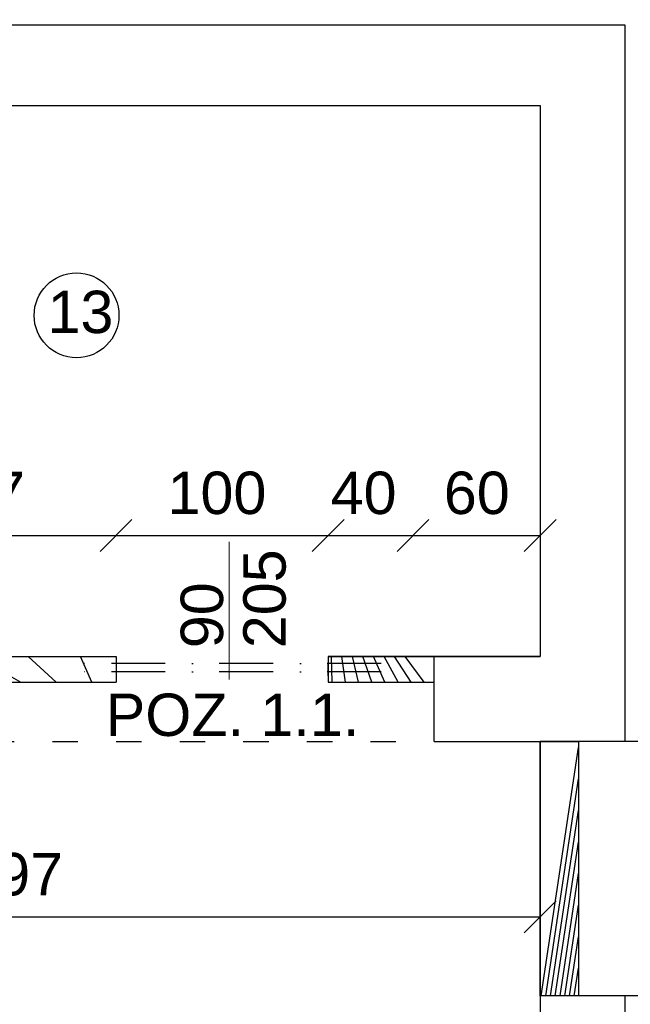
# Model space of a CAD drawing. Header units: millimetres. Extents: x 6528 to 149658, y 3342 to 12852.
# Tile 54 of 122: x 69055 to 69343, y 7752 to 8216. Entities that reach past the tile are written whole.
import ezdxf

# ---------------------------------------------------------------- set-up
doc = ezdxf.new("R2010")
doc.units = ezdxf.units.MM
doc.linetypes.add('ACAD_ISO03W100', pattern=[30, 12, -18])
doc.linetypes.add('DASHDOTX2', pattern=[50.8, 25.4, -12.7, 0, -12.7])
doc.layers.add('R-TAB', color=1, linetype='Continuous')
doc.styles.get("Standard").update_dxf_attribs({"font": 'arial.ttf'})
doc.dimstyles.new('ISO-25', dxfattribs={"dimtxt": 2.5, "dimasz": 2.5, "dimexe": 1.25, "dimexo": 0.625, "dimtad": 1, "dimtxsty": 'Standard', "dimcen": 2.5, "dimadec": 0, "dimazin": 0, "dimtfac": 1, "dimtmove": 0, "dimatfit": 3, "dimfxl": 1, "dimarcsym": 0})
pattern_1 = [(45, (-1177794257.981769, -935731374.6151185), (-11.22532015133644, 11.22532015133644), [])]

# ---------------------------------------------------------------- blocks, each defined once
blk = doc.blocks.new('_Oblique')
at = {"color": 0, "linetype": 'ByBlock', "lineweight": -2}
blk.add_line((-0.5, -0.5), (0.5, 0.5), dxfattribs=at)
blk = doc.blocks.new('*D2253')
at = {"color": 0, "lineweight": -2, "transparency": 16777216}
blk.add_line((68902.06000511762, 7792.912864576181), (69300.06000440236, 7792.912864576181), dxfattribs=at)
at = {"layer": 'Defpoints', "color": 0, "transparency": 16777216}
for p in [(68902.06000511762, 7915.670604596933), (69300.06000440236, 7915.670605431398), (69300.06000440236, 7792.912864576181)]:
    blk.add_point(p, dxfattribs=at)
at = {"color": 0, "lineweight": -2, "transparency": 16777216, "xscale": 15, "yscale": 15, "zscale": 15, "rotation": 180}
blk.add_blockref('_Oblique', (68902.06000511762, 7792.912864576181), dxfattribs=at)
at = {"color": 0, "lineweight": -2, "transparency": 16777216, "xscale": 15, "yscale": 15, "zscale": 15}
blk.add_blockref('_Oblique', (69300.06000440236, 7792.912864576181), dxfattribs=at)
at = {"color": 0, "transparency": 16777216, "insert": (69051.77697174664, 7812.902863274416), "char_height": 20, "attachment_point": 5}
blk.add_mtext('397', dxfattribs=at)
blk = doc.blocks.new('*D2137')
at = {"color": 0, "lineweight": -2, "transparency": 16777216}
blk.add_line((69240.06000440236, 7972.827101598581), (69300.06000440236, 7972.827101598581), dxfattribs=at)
at = {"layer": 'Defpoints', "color": 0, "transparency": 16777216}
for p in [(69300.06000440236, 7972.827101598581), (69240.06000440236, 7915.670604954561), (69300.06000440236, 7915.670605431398)]:
    blk.add_point(p, dxfattribs=at)
at = {"color": 0, "lineweight": -2, "transparency": 16777216, "xscale": 15, "yscale": 15, "zscale": 15, "rotation": 180}
blk.add_blockref('_Oblique', (69240.06000440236, 7972.827101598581), dxfattribs=at)
at = {"color": 0, "lineweight": -2, "transparency": 16777216, "xscale": 15, "yscale": 15, "zscale": 15}
blk.add_blockref('_Oblique', (69300.06000440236, 7972.827101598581), dxfattribs=at)
at = {"color": 0, "transparency": 16777216, "insert": (69270.16313545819, 7992.817100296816), "char_height": 20, "attachment_point": 5}
blk.add_mtext('60', dxfattribs=at)
blk = doc.blocks.new('*D2138')
at = {"color": 0, "lineweight": -2, "transparency": 16777216}
blk.add_line((69200.06000464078, 7972.827101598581), (69240.06000440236, 7972.827101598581), dxfattribs=at)
at = {"layer": 'Defpoints', "color": 0, "transparency": 16777216}
for p in [(69240.06000440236, 7972.827101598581), (69200.06000464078, 7915.670604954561), (69240.06000440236, 7915.670605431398)]:
    blk.add_point(p, dxfattribs=at)
at = {"color": 0, "lineweight": -2, "transparency": 16777216, "xscale": 15, "yscale": 15, "zscale": 15, "rotation": 180}
blk.add_blockref('_Oblique', (69200.06000464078, 7972.827101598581), dxfattribs=at)
at = {"color": 0, "lineweight": -2, "transparency": 16777216, "xscale": 15, "yscale": 15, "zscale": 15}
blk.add_blockref('_Oblique', (69240.06000440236, 7972.827101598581), dxfattribs=at)
at = {"color": 0, "transparency": 16777216, "insert": (69216.79644863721, 7992.817100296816), "char_height": 20, "attachment_point": 5}
blk.add_mtext('40', dxfattribs=at)
blk = doc.blocks.new('*D2139')
at = {"color": 0, "lineweight": -2, "transparency": 16777216}
blk.add_line((69100.06000464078, 7972.827101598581), (69200.06000464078, 7972.827101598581), dxfattribs=at)
at = {"layer": 'Defpoints', "color": 0, "transparency": 16777216}
for p in [(69200.06000464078, 7972.827101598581), (69100.06000464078, 7915.670604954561), (69200.06000464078, 7915.670605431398)]:
    blk.add_point(p, dxfattribs=at)
at = {"color": 0, "lineweight": -2, "transparency": 16777216, "xscale": 15, "yscale": 15, "zscale": 15, "rotation": 180}
blk.add_blockref('_Oblique', (69100.06000464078, 7972.827101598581), dxfattribs=at)
at = {"color": 0, "lineweight": -2, "transparency": 16777216, "xscale": 15, "yscale": 15, "zscale": 15}
blk.add_blockref('_Oblique', (69200.06000464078, 7972.827101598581), dxfattribs=at)
at = {"color": 0, "transparency": 16777216, "insert": (69147.63570158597, 7992.817100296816), "char_height": 20, "attachment_point": 5}
blk.add_mtext('100', dxfattribs=at)
blk = doc.blocks.new('*D2140')
at = {"color": 0, "lineweight": -2, "transparency": 16777216}
blk.add_line((68902.06000511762, 7972.827101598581), (69100.06000464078, 7972.827101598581), dxfattribs=at)
at = {"layer": 'Defpoints', "color": 0, "transparency": 16777216}
for p in [(69100.06000464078, 7972.827101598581), (68902.06000511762, 7915.67060507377), (69100.06000464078, 7915.670605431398)]:
    blk.add_point(p, dxfattribs=at)
at = {"color": 0, "lineweight": -2, "transparency": 16777216, "xscale": 15, "yscale": 15, "zscale": 15, "rotation": 180}
blk.add_blockref('_Oblique', (68902.06000511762, 7972.827101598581), dxfattribs=at)
at = {"color": 0, "lineweight": -2, "transparency": 16777216, "xscale": 15, "yscale": 15, "zscale": 15}
blk.add_blockref('_Oblique', (69100.06000464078, 7972.827101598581), dxfattribs=at)
at = {"color": 0, "transparency": 16777216, "insert": (69033.87667386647, 7992.817100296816), "char_height": 20, "attachment_point": 5}
blk.add_mtext('197', dxfattribs=at)

msp = doc.modelspace()

# ---------------------------------------------------------------- hatches: boundary and pattern name
h = msp.add_hatch()
h.set_pattern_fill('ANSI31', color=256, scale=5)
h.set_pattern_definition(pattern_1)
h.paths.add_polyline_path([(68745.06000511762, 8057.67060507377), (68733.06000511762, 8057.67060507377), (68733.0600048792, 7903.67060507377), (68770.06000440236, 7903.67060507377), (68770.06000440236, 7915.67060507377), (68745.0600048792, 7915.67060507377)])
h.paths.add_polyline_path([(69100.06000464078, 7915.670604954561), (68902.0600048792, 7915.67060507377), (68902.0600048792, 8175.67060507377), (68890.0600048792, 8175.67060507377), (68890.0600048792, 7915.67060519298), (68830.06000440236, 7915.67060507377), (68830.06000440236, 7903.67060507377), (69100.06000464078, 7903.67060507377)])
h.paths.add_polyline_path([(68890.0600048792, 8037.67060507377), (68862.5600048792, 8037.67060507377), (68862.5600048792, 8025.67060507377), (68890.0600048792, 8025.67060507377)], flags=17)
h.paths.add_polyline_path([(68772.5600048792, 8037.67060507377), (68745.06000511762, 8037.67060507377), (68745.06000511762, 8025.67060507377), (68772.5600048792, 8025.67060507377)])
h.paths.add_polyline_path([(69250.06000440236, 7915.670604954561), (69240.06000464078, 7915.670604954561), (69200.06000464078, 7915.670604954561), (69200.06000464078, 7903.67060507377), (69250.06000440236, 7903.670604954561)])
h = msp.add_hatch()
h.set_pattern_fill('ANSI31', color=256, scale=5)
h.set_pattern_definition(pattern_1)
h.paths.add_polyline_path([(69300.06000464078, 7755.670604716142), (69318.06000440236, 7755.670604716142), (69318.06000416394, 7875.670604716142), (69300.0600048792, 7875.67060352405)])

# ---------------------------------------------------------------- linework, layer by layer
at = {"lineweight": 30}
for p, q in [((68733.0600048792, 8213.670604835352), (69340.06000440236, 8213.670604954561)), ((69340.06000440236, 8213.670604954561), (69340.06000440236, 7875.670604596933)), ((68733.0600048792, 8175.67060507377), (69300.06000440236, 8175.670604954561)), ((69300.0600048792, 8175.67060507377), (69300.06000464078, 7915.670604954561)), ((68902.06000511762, 7915.67060507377), (69100.06000464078, 7915.670604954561)), ((69100.06000464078, 7915.670604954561), (69100.06000464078, 7903.670604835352)), ((69200.06000464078, 7915.670604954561), (69250.06000440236, 7915.670604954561)), ((69200.06000464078, 7915.670604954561), (69200.06000464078, 7903.670604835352)), ((69250.06000440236, 7915.670604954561), (69300.06000440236, 7915.670604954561)), ((69250.06000440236, 7875.670604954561), (69250.06000440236, 7915.670604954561)), ((68830.06000440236, 7903.67060507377), (69100.06000464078, 7903.67060507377)), ((69200.06000464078, 7903.67060507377), (69250.06000440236, 7903.670604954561)), ((69250.06000440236, 7875.670604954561), (69300.06000440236, 7875.670604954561)), ((69385.06000440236, 7875.670604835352), (69300.06000464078, 7875.670604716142)), ((69300.06000440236, 7755.670604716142), (69300.06000440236, 7653.670604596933)), ((69385.06000440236, 7755.670604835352), (69300.06000464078, 7755.670604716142)), ((69340.06000440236, 7755.670604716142), (69340.06000440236, 7653.670604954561))]:
    msp.add_line(p, q, dxfattribs=at)
at = {"lineweight": 20}
msp.add_line((69153.40377586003, 7969.817942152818), (69153.40377586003, 7904.906434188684), dxfattribs=at)
for p, q in [((69240.06000464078, 7915.670604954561), (69200.06000464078, 7915.670604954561)), ((69300.06000464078, 7915.670604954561), (69240.06000464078, 7915.670604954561)), ((69200.06000464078, 7906.670604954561), (69200.06000464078, 7912.670604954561)), ((69250.06000440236, 7875.670604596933), (69300.06000464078, 7875.670604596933))]:
    msp.add_line(p, q)
at = {"color": 1, "linetype": 'DASHDOTX2', "lineweight": 30}
for p, q in [((69225.06000511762, 7912.443087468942), (69075.06000511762, 7912.443087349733)), ((69225.06000511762, 7908.443087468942), (69075.06000511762, 7908.443087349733))]:
    msp.add_line(p, q, dxfattribs=at)
at = {"linetype": 'ACAD_ISO03W100', "lineweight": 30}
msp.add_line((68830.06000440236, 7875.670604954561), (69250.06000440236, 7875.670604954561), dxfattribs=at)
at = {"linetype": 'Continuous', "lineweight": 30}
for p, q in [((69300.06000416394, 7875.670604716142), (69300.06000440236, 7755.670604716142)), ((69318.06000416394, 7875.670604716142), (69318.06000440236, 7755.670604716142))]:
    msp.add_line(p, q, dxfattribs=at)
msp.add_lwpolyline([(69300.06000416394, 7875.67060352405), (69318.06000416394, 7875.670604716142), (69318.06000440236, 7755.670604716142), (69300.06000464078, 7755.670604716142), (69300.0600048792, 7875.670604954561)])
msp.add_circle((69081.42459409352, 8076.696354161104), 20)

# ---------------------------------------------------------------- texts
at = {"attachment_point": 1}
for s, width, insert, char_height in [('\\pi160.3889;STOPA FUNDAMENTOWA POZ. 1.1.\\P\\pi578.41073;1:25', 1257.258024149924, (50139.60131072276, 8323.413713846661), 40), ('13', 68.36028754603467, (69067.73398988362, 8088.32024742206), 20), ('\\pi290.17062;FUNDAMENT POD KOMIN\\P\\pi578.41073;1:25', 1257.258024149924, (52806.88081478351, 8056.015437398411), 40)]:
    msp.add_mtext_dynamic_manual_height_columns(s, width=width, gutter_width=12.5, heights=[0], dxfattribs=dict(at, insert=insert, char_height=char_height))
at = {"lineweight": 20, "char_height": 20, "attachment_point": 7, "rotation": 90.00000000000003}
for s, insert in [('205', (69180.32040112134, 7919.668298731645)), ('90', (69150.81329624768, 7919.668298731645))]:
    msp.add_mtext_dynamic_manual_height_columns(s, width=37.211574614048, gutter_width=12.5, heights=[0], dxfattribs=dict(at, insert=insert))
at = {"color": 140, "insert": (69095.19643705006, 7898.252673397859), "char_height": 20, "attachment_point": 1}
msp.add_mtext_dynamic_manual_height_columns('POZ. 1.1.', width=221.7822774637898, gutter_width=12.5, heights=[0], dxfattribs=at)
at = {"layer": 'R-TAB', "color": 0, "ltscale": 24, "char_height": 75, "attachment_point": 1}
for s, insert, width in [('\\pi19.57762;PRZEKROJE ŁAW FUNADAMENTOWYCH\\P\\pi938.76248;1:25', (52722.18076848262, 8439.03246203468), 2065.84350681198), ('\\pi21.28194;RAMA ŻELBETOWA POZ. 2.1 \\P\\pi626.57696;1:25', (29157.85479527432, 8368.098488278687), 1441.472483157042)]:
    msp.add_mtext(s, dxfattribs=dict(at, insert=insert, width=width))

# ---------------------------------------------------------------- dimensions: what is measured, and where the dimension line sits
for base, p1, p2, text, picture, middle in [((69100.06000464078, 7972.827101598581), (68902.06000511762, 7915.67060507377), (69100.06000464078, 7915.670605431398), '197', '*D2140', (69033.87667386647, 7992.817100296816)), ((69300.06000440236, 7792.912864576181), (68902.06000511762, 7915.670604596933), (69300.06000440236, 7915.670605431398), '397', '*D2253', (69051.77697174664, 7812.902863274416))]:
    dim = msp.add_linear_dim(base=base, p1=p1, p2=p2, text=text, dimstyle='ISO-25', override={"dimtxt": 20, "dimasz": 15, "dimblk1": 'Oblique', "dimblk2": 'Oblique', "dimsah": 1, "dimse1": 1, "dimse2": 1, "dimtmove": 2})
    dim.commit()
    dim.dimension.update_dxf_attribs({"geometry": picture, "text_midpoint": middle, "dimtype": 160})
for base, p1, p2, picture, middle in [((69200.06000464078, 7972.827101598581), (69100.06000464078, 7915.670604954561), (69200.06000464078, 7915.670605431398), '*D2139', (69147.63570158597, 7992.817100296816)), ((69240.06000440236, 7972.827101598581), (69200.06000464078, 7915.670604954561), (69240.06000440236, 7915.670605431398), '*D2138', (69216.79644863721, 7992.817100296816)), ((69300.06000440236, 7972.827101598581), (69240.06000440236, 7915.670604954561), (69300.06000440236, 7915.670605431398), '*D2137', (69270.16313545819, 7992.817100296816))]:
    dim = msp.add_linear_dim(base=base, p1=p1, p2=p2, dimstyle='ISO-25', override={"dimtxt": 20, "dimasz": 15, "dimblk1": 'Oblique', "dimblk2": 'Oblique', "dimsah": 1, "dimse1": 1, "dimse2": 1, "dimtmove": 2})
    dim.commit()
    dim.dimension.update_dxf_attribs({"geometry": picture, "text_midpoint": middle, "dimtype": 160})

doc.saveas('drawing.dxf')
